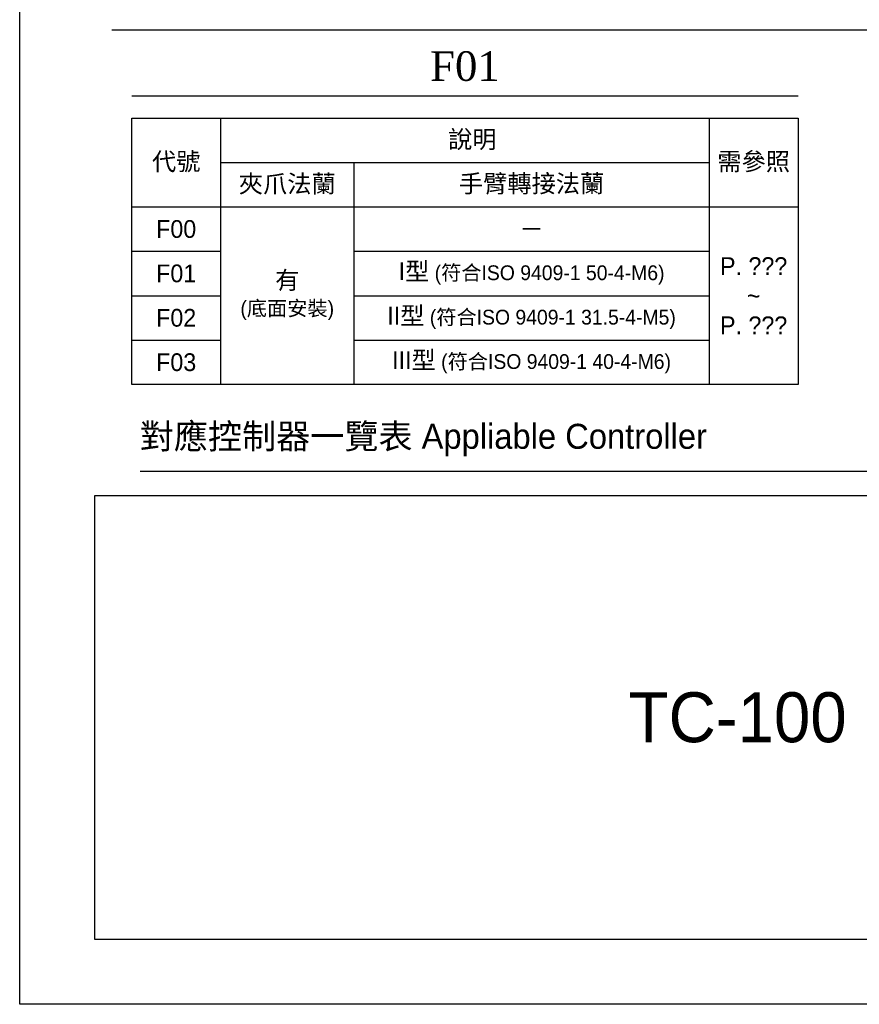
# Model space of a CAD drawing. Header units: inches. Extents: x 0 to 5766, y -2164 to 1330.
# Tile 20 of 217: x 1058 to 1625, y 0 to 665. Entities that reach past the tile are written whole.
import ezdxf

# ---------------------------------------------------------------- set-up
doc = ezdxf.new("R2010")
doc.units = ezdxf.units.IN
doc.header["$MEASUREMENT"] = 0
doc.layers.add('5', color=7, linetype='Continuous')
doc.styles.get("Standard").update_dxf_attribs({"font": 'arial.ttf'})
doc.styles.add('尺寸標註', font='romans.shx', dxfattribs={"bigfont": 'CHINESET.SHX'})

msp = doc.modelspace()

# ---------------------------------------------------------------- linework, layer by layer
for p, q in [((1120.107, 658.42), (1920.107, 658.42)), ((1133.657, 613.824), (1583.657, 613.824)), ((1193.657, 598.824), (1193.657, 418.824)), ((1523.657, 598.824), (1523.657, 418.824)), ((1583.657, 598.824), (1583.657, 418.824)), ((1193.657, 568.824), (1523.657, 568.824)), ((1283.657, 568.824), (1283.657, 418.824)), ((1133.657, 538.824), (1583.657, 538.824)), ((1133.657, 508.824), (1193.657, 508.824)), ((1283.657, 508.824), (1523.657, 508.824)), ((1133.657, 478.824), (1193.657, 478.824)), ((1283.657, 478.824), (1523.657, 478.824)), ((1133.657, 448.824), (1193.657, 448.824)), ((1283.657, 448.824), (1523.657, 448.824)), ((1139.383, 360.298), (1939.424, 360.298))]:
    msp.add_line(p, q)
at = {"color": 7}
msp.add_lwpolyline([(1057.969, 1329.753), (2015.938, 1329.753), (2015.938, 0), (1057.969, 0)], close=True, dxfattribs=at)
for points in [[(1133.657, 598.824), (1583.657, 598.824), (1583.657, 418.824), (1133.657, 418.824)], [(1108.662, 343.732), (1977.061, 343.732), (1977.061, 43.732), (1108.662, 43.732)]]:
    msp.add_lwpolyline(points, close=True)

# ---------------------------------------------------------------- texts
at = {"char_height": 12, "attachment_point": 5}
for s, insert, width in [('{\\fPMingLiU|b0|i0|c136|p18;說明}', (1363.657, 583.824), 44.74121), ('{\\fPMingLiU|b0|i0|c136|p18;代號}', (1163.657, 568.824), 44.74121), ('{\\fPMingLiU|b0|i0|c136|p18;需參照}', (1553.657, 568.824), 80.90338), ('{\\fPMingLiU|b0|i0|c136|p18;夾爪法蘭}', (1238.657, 553.824), 121.75416), ('{\\fPMingLiU|b0|i0|c136|p18;手臂轉接法蘭}', (1403.657, 553.824), 133.24221)]:
    msp.add_mtext(s, dxfattribs=dict(at, insert=insert, width=width))
at = {"color": 2, "char_height": 12, "attachment_point": 5}
for s, insert, width in [('{\\fPMingLiU|b0|i0|c136|p18;F00}', (1163.657, 523.824), 44.74121), ('{\\fPMingLiU|b0|i0|c136|p18;－}', (1403.657, 523.824), 100.12961), ('{\\fPMingLiU|b0|i0|c136|p18;F01}', (1163.657, 493.824), 44.74121), ('{\\fPMingLiU|b0|i0|c136|p18;I型\\H0.83333x; (符合ISO 9409-1 50-4-M6)}', (1403.657, 493.824), 243.77278), ('{\\fPMingLiU|b0|i0|c136|p18;P. ???\\P~\\PP. ???}', (1553.657, 478.824), 100.12961), ('{\\fPMingLiU|b0|i0|c136|p18;有\\P\\H0.83333x;(底面安裝)}', (1238.657, 478.824), 100.12961), ('{\\fPMingLiU|b0|i0|c136|p18;F02}', (1163.657, 463.824), 44.74121), ('{\\fPMingLiU|b0|i0|c136|p18;II型\\H0.83333x; (符合ISO 9409-1 31.5-4-M5)}', (1403.657, 463.824), 243.77278), ('{\\fPMingLiU|b0|i0|c136|p18;F03}', (1163.657, 433.824), 44.74121), ('{\\fPMingLiU|b0|i0|c136|p18;III型\\H0.83333x; (符合ISO 9409-1 40-4-M6)}', (1403.657, 433.824), 243.77278)]:
    msp.add_mtext(s, dxfattribs=dict(at, insert=insert, width=width))
at = {"layer": '5', "color": 7, "style": '尺寸標註'}
for s, insert, char_height, attachment_point in [('{\\f@Batang|b0|i0|c136|p18;F01}', (1358.657, 633.824), 20, 5), ('{\\fPMingLiU|b0|i0|c136|p18;對應控制器一覽表 Appliable Controller}', (1139.072, 392.256), 16.87958, 1)]:
    msp.add_mtext(s, dxfattribs=dict(at, insert=insert, char_height=char_height, attachment_point=attachment_point))
at = {"layer": '5', "color": 0, "insert": (1542.862, 193.732), "char_height": 33.75917, "attachment_point": 5, "style": '尺寸標註'}
msp.add_mtext('{\\fPMingLiU|b0|i0|c136|p18;TC-100}', dxfattribs=at)

doc.saveas('drawing.dxf')
